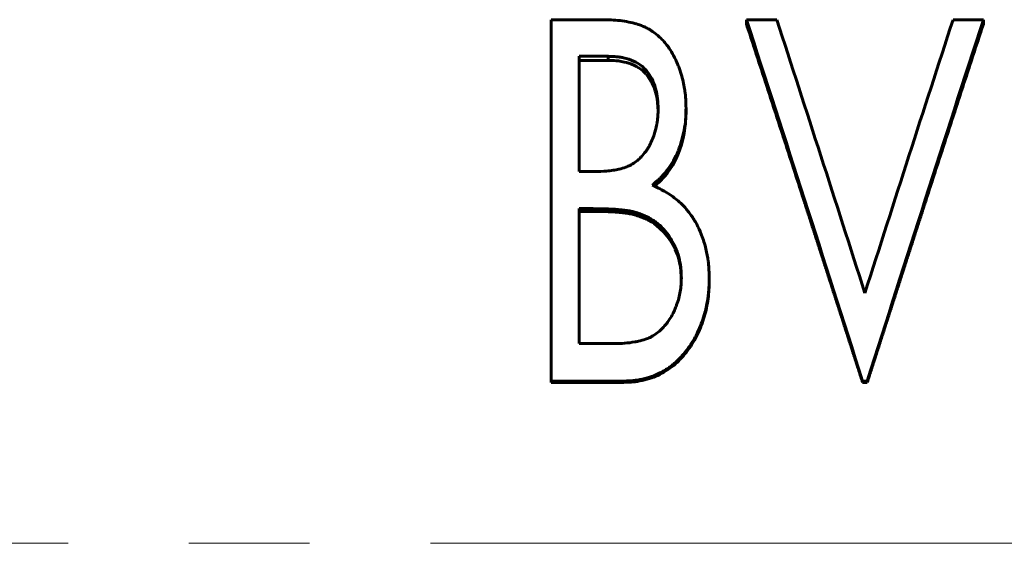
# Model space of a CAD drawing. Header units: millimetres. Extents: x 0 to 420, y 0 to 297.
# Tile 5 of 21: x 97.42 to 109.65, y 168.38 to 174.89. Entities that reach past the tile are written whole.
import ezdxf

# ---------------------------------------------------------------- set-up
doc = ezdxf.new("R2010")
doc.units = ezdxf.units.MM
doc.linetypes.add('K5LT_AXLED', pattern=[12, 7.5, -1.5, 1.5, -1.5])
doc.linetypes.add('K5LT_BASIC', pattern=[0])
doc.layers.add('Системный слой (1)', color=7, linetype='Continuous', true_color=0x6c6c6c)

# ---------------------------------------------------------------- blocks, each defined once
blk = doc.blocks.new('U19')
at = {"layer": 'Системный слой (1)', "color": 150, "linetype": 'K5LT_BASIC', "lineweight": 60, "true_color": 0x0080ff}
for p, q in [((105.12, 172.442), (105.093, 172.452)), ((105.139, 172.435), (105.12, 172.442)), ((105.147, 172.432), (105.139, 172.435)), ((105.151, 172.431), (105.147, 172.432)), ((105.153, 172.43), (105.151, 172.431)), ((105.154, 172.43), (105.153, 172.43)), ((105.154, 172.429), (105.154, 172.43)), ((105.169, 172.423), (105.154, 172.429)), ((105.154, 172.429), (105.154, 172.429)), ((105.154, 172.429), (105.154, 172.429)), ((105.154, 172.429), (105.154, 172.429)), ((105.193, 172.413), (105.169, 172.423)), ((105.204, 172.408), (105.193, 172.413)), ((105.209, 172.406), (105.204, 172.408)), ((105.212, 172.405), (105.209, 172.406)), ((105.213, 172.404), (105.212, 172.405)), ((105.214, 172.403), (105.213, 172.404)), ((105.213, 172.404), (105.213, 172.404)), ((105.222, 172.399), (105.214, 172.403)), ((105.214, 172.403), (105.214, 172.403)), ((105.214, 172.403), (105.214, 172.403)), ((105.274, 172.37), (105.222, 172.399)), ((105.299, 172.353), (105.274, 172.37)), ((105.312, 172.344), (105.299, 172.353)), ((105.318, 172.34), (105.312, 172.344)), ((105.321, 172.337), (105.318, 172.34)), ((105.323, 172.336), (105.321, 172.337)), ((105.324, 172.336), (105.323, 172.336)), ((105.324, 172.335), (105.324, 172.336)), ((105.326, 172.334), (105.324, 172.335)), ((105.324, 172.335), (105.324, 172.335)), ((105.324, 172.335), (105.324, 172.335)), ((105.42, 172.248), (105.326, 172.334)), ((105.462, 172.199), (105.42, 172.248)), ((105.481, 172.173), (105.462, 172.199)), ((105.49, 172.159), (105.481, 172.173)), ((105.495, 172.152), (105.49, 172.159)), ((105.497, 172.149), (105.495, 172.152)), ((105.498, 172.147), (105.497, 172.149)), ((105.499, 172.146), (105.498, 172.147)), ((105.532, 172.091), (105.499, 172.146)), ((105.499, 172.146), (105.499, 172.146)), ((105.499, 172.146), (105.499, 172.146)), ((105.499, 172.146), (105.499, 172.146)), ((105.547, 172.062), (105.532, 172.091)), ((105.554, 172.047), (105.547, 172.062)), ((105.558, 172.039), (105.554, 172.047)), ((105.559, 172.036), (105.558, 172.039)), ((105.56, 172.034), (105.559, 172.036)), ((105.561, 172.033), (105.56, 172.034)), ((105.561, 172.032), (105.561, 172.033)), ((105.585, 171.972), (105.561, 172.032)), ((105.561, 172.032), (105.561, 172.032)), ((105.561, 172.032), (105.561, 172.032)), ((105.596, 171.941), (105.585, 171.972)), ((105.601, 171.926), (105.596, 171.941)), ((105.603, 171.918), (105.601, 171.926)), ((105.604, 171.914), (105.603, 171.918)), ((105.604, 171.912), (105.604, 171.914)), ((105.605, 171.911), (105.604, 171.912)), ((105.605, 171.91), (105.605, 171.911)), ((105.605, 171.911), (105.605, 171.911)), ((105.619, 171.851), (105.605, 171.91)), ((105.605, 171.91), (105.605, 171.91)), ((105.625, 171.817), (105.619, 171.851)), ((105.627, 171.8), (105.625, 171.817)), ((105.628, 171.792), (105.627, 171.8)), ((105.629, 171.787), (105.628, 171.792)), ((105.629, 171.785), (105.629, 171.787)), ((105.629, 171.784), (105.629, 171.785)), ((105.629, 171.783), (105.629, 171.784)), ((105.629, 171.784), (105.629, 171.784)), ((105.636, 171.667), (105.629, 171.783)), ((105.629, 171.783), (105.629, 171.783)), ((105.629, 171.783), (105.629, 171.783))]:
    blk.add_line(p, q, dxfattribs=at)
blk = doc.blocks.new('U26')
at = {"layer": 'Системный слой (1)', "color": 150, "linetype": 'K5LT_BASIC', "lineweight": 60, "true_color": 0x0080ff}
for p, q in [((104.752, 174.38), (104.727, 174.38)), ((104.774, 174.379), (104.752, 174.38)), ((104.783, 174.379), (104.774, 174.379)), ((104.788, 174.379), (104.783, 174.379)), ((104.79, 174.379), (104.788, 174.379)), ((104.791, 174.379), (104.79, 174.379)), ((104.791, 174.378), (104.791, 174.379)), ((104.801, 174.378), (104.791, 174.378)), ((104.791, 174.378), (104.791, 174.378)), ((104.791, 174.378), (104.791, 174.378)), ((104.791, 174.378), (104.791, 174.378)), ((104.829, 174.376), (104.801, 174.378)), ((104.843, 174.374), (104.829, 174.376)), ((104.85, 174.374), (104.843, 174.374)), ((104.853, 174.373), (104.85, 174.374)), ((104.855, 174.373), (104.853, 174.373)), ((104.856, 174.373), (104.855, 174.373)), ((104.855, 174.373), (104.855, 174.373)), ((104.871, 174.371), (104.856, 174.373)), ((104.856, 174.373), (104.856, 174.373)), ((104.856, 174.373), (104.856, 174.373)), ((104.927, 174.36), (104.871, 174.371)), ((104.955, 174.353), (104.927, 174.36)), ((104.969, 174.349), (104.955, 174.353)), ((104.976, 174.347), (104.969, 174.349)), ((104.98, 174.346), (104.976, 174.347)), ((104.981, 174.346), (104.98, 174.346)), ((104.982, 174.345), (104.981, 174.346)), ((104.983, 174.345), (104.982, 174.345)), ((105.009, 174.336), (104.983, 174.345)), ((104.983, 174.345), (104.983, 174.345)), ((104.983, 174.345), (104.983, 174.345)), ((105.056, 174.316), (105.009, 174.336)), ((105.079, 174.305), (105.056, 174.316)), ((105.09, 174.298), (105.079, 174.305)), ((105.095, 174.295), (105.09, 174.298)), ((105.098, 174.293), (105.095, 174.295)), ((105.099, 174.293), (105.098, 174.293)), ((105.1, 174.292), (105.099, 174.293)), ((105.101, 174.292), (105.1, 174.292)), ((105.1, 174.292), (105.1, 174.292)), ((105.122, 174.278), (105.101, 174.292)), ((105.101, 174.292), (105.101, 174.292)), ((105.162, 174.246), (105.122, 174.278)), ((105.181, 174.228), (105.162, 174.246)), ((105.19, 174.218), (105.181, 174.228)), ((105.194, 174.214), (105.19, 174.218)), ((105.196, 174.211), (105.194, 174.214)), ((105.197, 174.21), (105.196, 174.211)), ((105.198, 174.209), (105.197, 174.21)), ((105.213, 174.191), (105.198, 174.209)), ((105.198, 174.209), (105.198, 174.209)), ((105.198, 174.209), (105.198, 174.209)), ((105.198, 174.209), (105.198, 174.209)), ((105.274, 174.095), (105.213, 174.191)), ((105.298, 174.042), (105.274, 174.095)), ((105.308, 174.013), (105.298, 174.042)), ((105.313, 173.999), (105.308, 174.013)), ((105.315, 173.991), (105.313, 173.999)), ((105.316, 173.987), (105.315, 173.991)), ((105.317, 173.986), (105.316, 173.987)), ((105.317, 173.985), (105.317, 173.986)), ((105.317, 173.984), (105.317, 173.985)), ((105.331, 173.926), (105.317, 173.984)), ((105.317, 173.984), (105.317, 173.984)), ((105.317, 173.984), (105.317, 173.984)), ((105.337, 173.892), (105.331, 173.926)), ((105.339, 173.876), (105.337, 173.892)), ((105.34, 173.867), (105.339, 173.876)), ((105.341, 173.863), (105.34, 173.867)), ((105.341, 173.861), (105.341, 173.863)), ((105.341, 173.86), (105.341, 173.861)), ((105.341, 173.859), (105.341, 173.86)), ((105.341, 173.858), (105.341, 173.859)), ((105.341, 173.859), (105.341, 173.859)), ((105.341, 173.859), (105.341, 173.859)), ((105.348, 173.751), (105.341, 173.858))]:
    blk.add_line(p, q, dxfattribs=at)
blk = doc.blocks.new('U32')
at = {"layer": 'Системный слой (1)', "color": 150, "linetype": 'K5LT_BASIC', "lineweight": 60, "true_color": 0x0080ff}
for p, q in [((105.695, 173.739), (105.689, 173.605)), ((105.689, 173.597), (105.688, 173.589)), ((105.689, 173.605), (105.689, 173.605)), ((105.689, 173.605), (105.689, 173.605)), ((105.689, 173.605), (105.689, 173.605)), ((105.689, 173.605), (105.689, 173.604)), ((105.689, 173.604), (105.689, 173.603)), ((105.689, 173.603), (105.689, 173.601)), ((105.689, 173.601), (105.689, 173.597)), ((105.682, 173.538), (105.671, 173.473)), ((105.671, 173.473), (105.671, 173.473)), ((105.671, 173.473), (105.671, 173.473)), ((105.686, 173.572), (105.682, 173.538)), ((105.688, 173.589), (105.686, 173.572)), ((105.656, 173.4), (105.637, 173.33)), ((105.664, 173.436), (105.656, 173.4)), ((105.668, 173.455), (105.664, 173.436)), ((105.67, 173.464), (105.668, 173.455)), ((105.671, 173.468), (105.67, 173.464)), ((105.671, 173.473), (105.671, 173.472)), ((105.671, 173.472), (105.671, 173.471)), ((105.671, 173.471), (105.671, 173.468)), ((105.637, 173.33), (105.597, 173.216)), ((105.565, 173.146), (105.53, 173.08)), ((105.582, 173.181), (105.565, 173.146)), ((105.59, 173.198), (105.582, 173.181)), ((105.593, 173.207), (105.59, 173.198)), ((105.595, 173.212), (105.593, 173.207)), ((105.596, 173.214), (105.595, 173.212)), ((105.597, 173.215), (105.596, 173.214)), ((105.597, 173.216), (105.597, 173.216)), ((105.597, 173.216), (105.597, 173.216)), ((105.597, 173.216), (105.597, 173.215)), ((105.53, 173.08), (105.464, 172.983)), ((105.357, 172.866), (105.337, 172.848)), ((105.367, 172.874), (105.357, 172.866)), ((105.371, 172.878), (105.367, 172.874)), ((105.373, 172.88), (105.371, 172.878)), ((105.374, 172.881), (105.373, 172.88)), ((105.375, 172.882), (105.374, 172.881)), ((105.42, 172.93), (105.375, 172.882)), ((105.375, 172.882), (105.375, 172.882)), ((105.375, 172.882), (105.375, 172.882)), ((105.375, 172.882), (105.375, 172.882)), ((105.443, 172.956), (105.42, 172.93)), ((105.454, 172.969), (105.443, 172.956)), ((105.459, 172.976), (105.454, 172.969)), ((105.462, 172.98), (105.459, 172.976)), ((105.463, 172.982), (105.462, 172.98)), ((105.464, 172.982), (105.463, 172.982)), ((105.464, 172.983), (105.464, 172.983)), ((105.464, 172.983), (105.464, 172.983)), ((105.464, 172.983), (105.464, 172.982)), ((105.313, 172.827), (105.302, 172.818)), ((105.319, 172.832), (105.313, 172.827)), ((105.322, 172.835), (105.319, 172.832)), ((105.324, 172.836), (105.322, 172.835)), ((105.325, 172.837), (105.324, 172.837)), ((105.324, 172.837), (105.324, 172.836)), ((105.337, 172.848), (105.325, 172.837)), ((105.325, 172.837), (105.325, 172.837)), ((105.325, 172.837), (105.325, 172.837)), ((105.325, 172.837), (105.325, 172.837))]:
    blk.add_line(p, q, dxfattribs=at)

msp = doc.modelspace()

# ---------------------------------------------------------------- linework, layer by layer
at = {"layer": 'Системный слой (1)', "color": 150, "linetype": 'K5LT_BASIC', "lineweight": 60, "true_color": 0x0080ff}
for p, q in [((104.0216, 174.8859), (104.658, 174.8859)), ((104.0216, 170.3986), (104.0216, 174.8859)), ((106.4447, 174.8859), (106.8215, 174.8859)), ((106.4447, 174.8859), (106.4447, 174.8317)), ((109.0102, 174.8859), (109.387, 174.8859)), ((109.387, 174.8859), (109.387, 174.8317)), ((104.7265, 174.4308), (104.3678, 174.4308)), ((104.3678, 172.9996), (104.3678, 174.4308)), ((104.7265, 174.3804), (104.3678, 174.3804)), ((104.7265, 174.3804), (104.7265, 174.4308)), ((105.6947, 173.7838), (105.6947, 173.7388)), ((104.3678, 172.9996), (104.5444, 172.9996)), ((104.5426, 172.5392), (104.3678, 172.5392)), ((104.3678, 170.8627), (104.3678, 172.5392)), ((104.5426, 172.5046), (104.3678, 172.5046)), ((105.0934, 172.4519), (105.0934, 172.4861)), ((105.9831, 171.6815), (105.9831, 171.654)), ((104.3678, 170.8627), (104.7635, 170.8627)), ((104.0216, 170.3986), (104.0216, 170.3818)), ((104.9212, 170.3986), (104.0216, 170.3986)), ((104.9212, 170.3818), (104.0216, 170.3818)), ((104.9212, 170.3986), (104.9212, 170.3818)), ((107.887, 170.3986), (107.887, 170.3818)), ((107.9447, 170.3986), (107.887, 170.3986)), ((107.9447, 170.3818), (107.887, 170.3818)), ((107.9447, 170.3986), (107.9447, 170.3818))]:
    msp.add_line(p, q, dxfattribs=at)
at = {"layer": 'Системный слой (1)', "color": 30, "linetype": 'K5LT_AXLED', "lineweight": 18, "true_color": 0xff8000}
msp.add_line((42.5216, 168.3833), (201.5216, 168.3833), dxfattribs=at)
at = {"layer": 'Системный слой (1)', "color": 150, "linetype": 'K5LT_BASIC', "lineweight": 60, "true_color": 0x0080ff}
for points, knots in [([(104.658, 174.8859), (104.7042, 174.8855), (104.7397, 174.8848), (104.7652, 174.8835), (104.7657, 174.8834), (104.8012, 174.8815), (104.8378, 174.8784), (104.9124, 174.8699), (104.9829, 174.8587), (105.0499, 174.842), (105.0836, 174.8319), (105.0854, 174.8314), (105.1067, 174.8249), (105.1247, 174.8188), (105.1585, 174.8059), (105.1738, 174.7994), (105.2045, 174.7848), (105.2315, 174.7704), (105.2588, 174.7531), (105.2745, 174.7426), (105.2788, 174.7396), (105.3113, 174.7168), (105.3392, 174.6944), (105.387, 174.6505), (105.4061, 174.6311), (105.4295, 174.6045), (105.4356, 174.5973), (105.4615, 174.5656), (105.5001, 174.5116), (105.5359, 174.4485), (105.5536, 174.4136), (105.5548, 174.4111), (105.5713, 174.3783), (105.5927, 174.33), (105.6117, 174.2791), (105.6237, 174.2446), (105.6295, 174.2266), (105.6535, 174.148), (105.6676, 174.0867), (105.6785, 174.0165), (105.6799, 174.0074), (105.6854, 173.9661), (105.6887, 173.9315), (105.6908, 173.894), (105.6909, 173.8924), (105.6923, 173.8677), (105.6935, 173.8318), (105.6947, 173.7838)], [0, 0, 0, 0, 0.0605469, 0.0605469, 0.0625, 0.0625, 0.125, 0.125, 0.1875, 0.2460938, 0.2460938, 0.25, 0.25, 0.28125, 0.28125, 0.3125, 0.3125, 0.34375, 0.3671875, 0.3671875, 0.375, 0.375, 0.4375, 0.4375, 0.484375, 0.484375, 0.5, 0.5, 0.5625, 0.6210938, 0.6210938, 0.625, 0.625, 0.6875, 0.71875, 0.71875, 0.75, 0.75, 0.859375, 0.859375, 0.875, 0.875, 0.9355469, 0.9355469, 0.9375, 0.9375, 1, 1, 1, 1]), ([(105.3485, 173.7758), (105.3477, 173.8045), (105.3466, 173.8295), (105.3448, 173.8617), (105.3436, 173.8801), (105.3423, 173.8953), (105.3416, 173.9027), (105.3415, 173.9031), (105.3373, 173.9427), (105.3306, 173.9798), (105.3199, 174.0207), (105.3187, 174.0253), (105.3044, 174.0752), (105.274, 174.1522), (105.2311, 174.2177), (105.2052, 174.2498), (105.2021, 174.2535), (105.17, 174.2908), (105.1375, 174.3187), (105.0638, 174.3642), (105.0247, 174.3821), (104.9621, 174.4018), (104.9253, 174.4116), (104.8882, 174.4186), (104.8669, 174.4218), (104.8613, 174.4226), (104.8373, 174.4257), (104.8172, 174.4275), (104.7944, 174.4287), (104.7924, 174.4288), (104.7772, 174.4296), (104.7555, 174.4302), (104.7265, 174.4308)], [0, 0, 0, 0, 0.0625, 0.0625, 0.09375, 0.1210938, 0.1210938, 0.125, 0.125, 0.234375, 0.234375, 0.25, 0.25, 0.375, 0.484375, 0.484375, 0.5, 0.5, 0.625, 0.625, 0.75, 0.75, 0.8125, 0.859375, 0.859375, 0.875, 0.875, 0.9335938, 0.9335938, 0.9375, 0.9375, 1, 1, 1, 1]), ([(104.5444, 172.9996), (104.6148, 173.0009), (104.668, 173.003), (104.7044, 173.0057), (104.7046, 173.0057), (104.7346, 173.0081), (104.7886, 173.0141), (104.8377, 173.0234), (104.8617, 173.029), (104.8629, 173.0293), (104.8937, 173.0366), (104.941, 173.0507), (104.9825, 173.0684), (105.0048, 173.0794), (105.0099, 173.082), (105.038, 173.0973), (105.076, 173.1224), (105.1118, 173.1542), (105.1316, 173.1739), (105.1367, 173.1792), (105.1601, 173.2043), (105.1772, 173.2249), (105.2006, 173.2569), (105.2076, 173.2673), (105.2217, 173.2894), (105.2285, 173.3009), (105.2418, 173.325), (105.2483, 173.3375), (105.2601, 173.3618), (105.2658, 173.3741), (105.2818, 173.4109), (105.2914, 173.436), (105.3119, 173.498), (105.3219, 173.5364), (105.3325, 173.5894), (105.3349, 173.6034), (105.341, 173.6415), (105.3438, 173.6672), (105.3455, 173.6942), (105.3456, 173.6953), (105.3467, 173.7136), (105.3477, 173.7402), (105.3485, 173.7758)], [0, 0, 0, 0, 0.12304688, 0.12304688, 0.125, 0.125, 0.1875, 0.24609375, 0.24609375, 0.25, 0.25, 0.3125, 0.359375, 0.359375, 0.375, 0.375, 0.4375, 0.484375, 0.484375, 0.5, 0.5, 0.5625, 0.5625, 0.59375, 0.59375, 0.625, 0.625, 0.65625, 0.65625, 0.6875, 0.6875, 0.75, 0.75, 0.84375, 0.84375, 0.875, 0.875, 0.93554687, 0.93554687, 0.9375, 0.9375, 0.9999973, 0.9999973, 0.9999973, 0.9999973]), ([(105.6947, 173.7838), (105.6941, 173.7539), (105.6934, 173.7277), (105.692, 173.6941), (105.6912, 173.6748), (105.6902, 173.6589), (105.6896, 173.6512), (105.6896, 173.6506), (105.6862, 173.6072), (105.6803, 173.5628), (105.6628, 173.4687), (105.6423, 173.3813), (105.6149, 173.3012), (105.5991, 173.2617), (105.5982, 173.2595), (105.5793, 173.2134), (105.5419, 173.1359), (105.4969, 173.0661), (105.471, 173.0307), (105.4681, 173.0267), (105.4502, 173.0031), (105.4246, 172.9717), (105.3983, 172.9433), (105.383, 172.9278), (105.3789, 172.9237), (105.3614, 172.9065), (105.3452, 172.8919), (105.3263, 172.8757), (105.3254, 172.875), (105.3136, 172.865), (105.2962, 172.8506), (105.2728, 172.8316)], [0, 0, 0, 0, 0.0625, 0.0625, 0.09375, 0.12109375, 0.12109375, 0.125, 0.125, 0.25, 0.25, 0.375, 0.4921875, 0.4921875, 0.5, 0.5, 0.625, 0.734375, 0.734375, 0.75, 0.75, 0.8125, 0.859375, 0.859375, 0.875, 0.875, 0.93554688, 0.93554688, 0.9375, 0.9375, 0.99999992, 0.99999992, 0.99999992, 0.99999992]), ([(105.2728, 172.8316), (105.291, 172.8232), (105.3217, 172.8088), (105.3438, 172.7982), (105.3531, 172.7937), (105.3533, 172.7935), (105.3791, 172.7808), (105.4024, 172.7684), (105.4274, 172.7541), (105.4301, 172.7526), (105.461, 172.7344), (105.4872, 172.7179), (105.5366, 172.6839), (105.5595, 172.6669), (105.6041, 172.6306), (105.6421, 172.5962), (105.6784, 172.5571), (105.6986, 172.5335), (105.7039, 172.5272), (105.7372, 172.4869), (105.7635, 172.4505), (105.7956, 172.3996), (105.8037, 172.3862), (105.8328, 172.3357), (105.8527, 172.2957), (105.8767, 172.2397), (105.8827, 172.225), (105.9097, 172.155), (105.9277, 172.0978), (105.9548, 171.9879), (105.9643, 171.9362), (105.9716, 171.8766), (105.9725, 171.8687), (105.9761, 171.8346), (105.9783, 171.8056), (105.9799, 171.7737), (105.98, 171.7723), (105.981, 171.7517), (105.982, 171.7216), (105.9831, 171.6815)], [0.00000003, 0.00000003, 0.00000003, 0.00000003, 0.03125, 0.06054688, 0.06054688, 0.0625, 0.0625, 0.1171875, 0.1171875, 0.125, 0.125, 0.1875, 0.1875, 0.25, 0.25, 0.3125, 0.359375, 0.359375, 0.375, 0.375, 0.46875, 0.46875, 0.5, 0.5, 0.59375, 0.59375, 0.625, 0.625, 0.75, 0.75, 0.859375, 0.859375, 0.875, 0.875, 0.93554688, 0.93554688, 0.9375, 0.9375, 1, 1, 1, 1]), ([(105.0934, 172.4861), (105.0696, 172.4935), (105.0495, 172.499), (105.0309, 172.5033), (105.029, 172.5037), (105.0071, 172.5084), (104.9859, 172.5122), (104.9612, 172.5158), (104.9593, 172.5161), (104.9422, 172.5186), (104.9226, 172.521), (104.8961, 172.5237), (104.893, 172.524), (104.8625, 172.5271), (104.8416, 172.5291), (104.8241, 172.5305), (104.8216, 172.5307), (104.7961, 172.5327), (104.7509, 172.5348), (104.6836, 172.537), (104.682, 172.5371), (104.6445, 172.5383), (104.5982, 172.539), (104.5426, 172.5392)], [0, 0, 0, 0, 0.109375, 0.109375, 0.125, 0.125, 0.2421875, 0.2421875, 0.25, 0.25, 0.359375, 0.359375, 0.375, 0.375, 0.484375, 0.484375, 0.5, 0.5, 0.7460938, 0.7460938, 0.75, 0.75, 1, 1, 1, 1]), ([(105.0934, 172.4519), (105.0661, 172.4602), (105.0438, 172.4663), (105.0265, 172.4699), (105.0058, 172.4743), (104.983, 172.4783), (104.9581, 172.4819), (104.9398, 172.4845), (104.9168, 172.4872), (104.8892, 172.4899), (104.8584, 172.493), (104.8354, 172.4951), (104.8201, 172.4963), (104.7954, 172.4982), (104.7491, 172.5003), (104.6814, 172.5025), (104.6443, 172.5037), (104.5981, 172.5044), (104.5426, 172.5046)], [0, 0, 0, 0, 0.125, 0.125, 0.125, 0.25, 0.25, 0.25, 0.375, 0.375, 0.375, 0.5, 0.5, 0.5, 0.75, 0.75, 0.75, 1, 1, 1, 1]), ([(105.637, 171.6815), (105.636, 171.7105), (105.6348, 171.7359), (105.6329, 171.7684), (105.6316, 171.7871), (105.6302, 171.8025), (105.6294, 171.8099), (105.6294, 171.8104), (105.6245, 171.8552), (105.6163, 171.8984), (105.5937, 171.9812), (105.5791, 172.022), (105.5476, 172.0928), (105.5327, 172.1219), (105.5108, 172.159), (105.5055, 172.1678), (105.4754, 172.2147), (105.4288, 172.2753), (105.3743, 172.3274), (105.3413, 172.3549), (105.3333, 172.3614), (105.3064, 172.3819), (105.2746, 172.4039), (105.2422, 172.4226), (105.2234, 172.4324), (105.2184, 172.435), (105.1973, 172.4454), (105.1781, 172.4538), (105.1558, 172.4627), (105.1548, 172.4631), (105.141, 172.4686), (105.1207, 172.4762), (105.0934, 172.4861)], [0, 0, 0, 0, 0.0625, 0.0625, 0.09375, 0.12109375, 0.12109375, 0.125, 0.125, 0.25, 0.25, 0.375, 0.375, 0.46875, 0.46875, 0.5, 0.5, 0.625, 0.71875, 0.71875, 0.75, 0.75, 0.8125, 0.859375, 0.859375, 0.875, 0.875, 0.93554688, 0.93554688, 0.9375, 0.9375, 0.99999894, 0.99999894, 0.99999894, 0.99999894]), ([(104.7635, 170.8627), (104.8396, 170.864), (104.8956, 170.8659), (104.9325, 170.8685), (104.933, 170.8686), (104.9745, 170.8716), (105.0162, 170.877), (105.0744, 170.8875), (105.0888, 170.8903), (105.1347, 170.9), (105.185, 170.9139), (105.2296, 170.9322), (105.2537, 170.9438), (105.2593, 170.9467), (105.2898, 170.9629), (105.3339, 170.9912), (105.3751, 171.0269), (105.3964, 171.0479), (105.3993, 171.0508), (105.4388, 171.091), (105.4721, 171.1342), (105.5163, 171.2071), (105.5405, 171.252), (105.5617, 171.301), (105.5731, 171.33), (105.576, 171.3377), (105.5994, 171.401), (105.6142, 171.4561), (105.6275, 171.5367), (105.6307, 171.5642), (105.6329, 171.5938), (105.633, 171.5951), (105.6344, 171.6147), (105.6357, 171.6433), (105.637, 171.6815)], [0, 0, 0, 0, 0.12109375, 0.12109375, 0.125, 0.125, 0.21875, 0.21875, 0.25, 0.25, 0.3125, 0.359375, 0.359375, 0.375, 0.375, 0.4375, 0.4921875, 0.4921875, 0.5, 0.5, 0.625, 0.625, 0.6875, 0.734375, 0.734375, 0.75, 0.75, 0.875, 0.875, 0.93554688, 0.93554688, 0.9375, 0.9375, 0.99999804, 0.99999804, 0.99999804, 0.99999804]), ([(105.9831, 171.6815), (105.9827, 171.6556), (105.9821, 171.6329), (105.9812, 171.6038), (105.9806, 171.5871), (105.98, 171.5733), (105.9796, 171.5666), (105.9796, 171.5662), (105.9785, 171.5459), (105.9771, 171.5267), (105.9735, 171.488), (105.9713, 171.4689), (105.9635, 171.4089), (105.952, 171.3406), (105.9366, 171.2753), (105.9267, 171.2387), (105.9243, 171.2301), (105.9105, 171.1826), (105.8981, 171.1454), (105.8704, 171.0728), (105.8549, 171.037), (105.8138, 170.9516), (105.7851, 170.9013), (105.7416, 170.8356), (105.7306, 170.8197), (105.6944, 170.7696), (105.6505, 170.7151), (105.6041, 170.6675), (105.577, 170.642), (105.5703, 170.636), (105.5489, 170.617), (105.5341, 170.6048), (105.5035, 170.581), (105.4879, 170.5697), (105.4545, 170.547), (105.4378, 170.5363), (105.4045, 170.5165), (105.3874, 170.507), (105.3065, 170.4657), (105.2337, 170.4403), (105.1126, 170.4137), (105.0754, 170.4076), (105.0396, 170.404), (105.0382, 170.4039), (105.0117, 170.4014), (104.973, 170.3996), (104.9212, 170.3986)], [0, 0, 0, 0, 0.03125, 0.03125, 0.046875, 0.0605469, 0.0605469, 0.0625, 0.0625, 0.09375, 0.09375, 0.125, 0.125, 0.1875, 0.234375, 0.234375, 0.25, 0.25, 0.3125, 0.3125, 0.375, 0.375, 0.46875, 0.46875, 0.5, 0.5, 0.5625, 0.609375, 0.609375, 0.625, 0.625, 0.65625, 0.65625, 0.6875, 0.6875, 0.71875, 0.71875, 0.75, 0.75, 0.875, 0.875, 0.9355469, 0.9355469, 0.9375, 0.9375, 1, 1, 1, 1]), ([(105.9831, 171.654), (105.9822, 171.6026), (105.981, 171.5641), (105.9796, 171.5385), (105.9775, 171.5007), (105.9739, 171.4623), (105.9687, 171.4234), (105.9582, 171.344), (105.9425, 171.2686), (105.9216, 171.197), (105.8995, 171.1216), (105.8718, 171.0496), (105.8385, 170.981), (105.8056, 170.9133), (105.7656, 170.8472), (105.7185, 170.7828), (105.6702, 170.7167), (105.6184, 170.6594), (105.5632, 170.6109), (105.5347, 170.5859), (105.504, 170.5623), (105.4712, 170.5402), (105.4378, 170.5177), (105.4045, 170.498), (105.3712, 170.4812), (105.3065, 170.4484), (105.2335, 170.4231), (105.1521, 170.4054), (105.1114, 170.3965), (105.0731, 170.3904), (105.0374, 170.387), (105.0118, 170.3846), (104.9731, 170.3828), (104.9212, 170.3818)], [0, 0, 0, 0, 0.0625, 0.0625, 0.0625, 0.125, 0.125, 0.125, 0.25, 0.25, 0.25, 0.375, 0.375, 0.375, 0.5, 0.5, 0.5, 0.625, 0.625, 0.625, 0.6875, 0.6875, 0.6875, 0.75, 0.75, 0.75, 0.875, 0.875, 0.875, 0.9375, 0.9375, 0.9375, 1, 1, 1, 1])]:
    msp.add_open_spline(points, degree=3, knots=knots, dxfattribs=at)
for points, degree in [([(107.887, 170.3986), (107.4062, 171.9078), (106.9255, 173.4092), (106.4447, 174.8859)], 3), ([(107.887, 170.3818), (107.5264, 171.5042), (107.1658, 172.6229), (106.8053, 173.7334), (106.4447, 174.8317)], 4), ([(106.8215, 174.8859), (107.1863, 173.7657), (107.5511, 172.6312), (107.9158, 171.4899)], 3), ([(107.9158, 171.4899), (108.2806, 172.6312), (108.6454, 173.7657), (109.0102, 174.8859)], 3), ([(109.387, 174.8859), (108.9062, 173.4092), (108.4255, 171.9078), (107.9447, 170.3986)], 3), ([(109.387, 174.8317), (109.0264, 173.7334), (108.6658, 172.6229), (108.3053, 171.5042), (107.9447, 170.3818)], 4)]:
    msp.add_open_spline(points, degree=degree, dxfattribs=at)

# ---------------------------------------------------------------- block references
at = {"layer": 'Системный слой (1)'}
for name in ['U26', 'U32', 'U19']:
    msp.add_blockref(name, (0, 0), dxfattribs=at)

doc.saveas('drawing.dxf')
